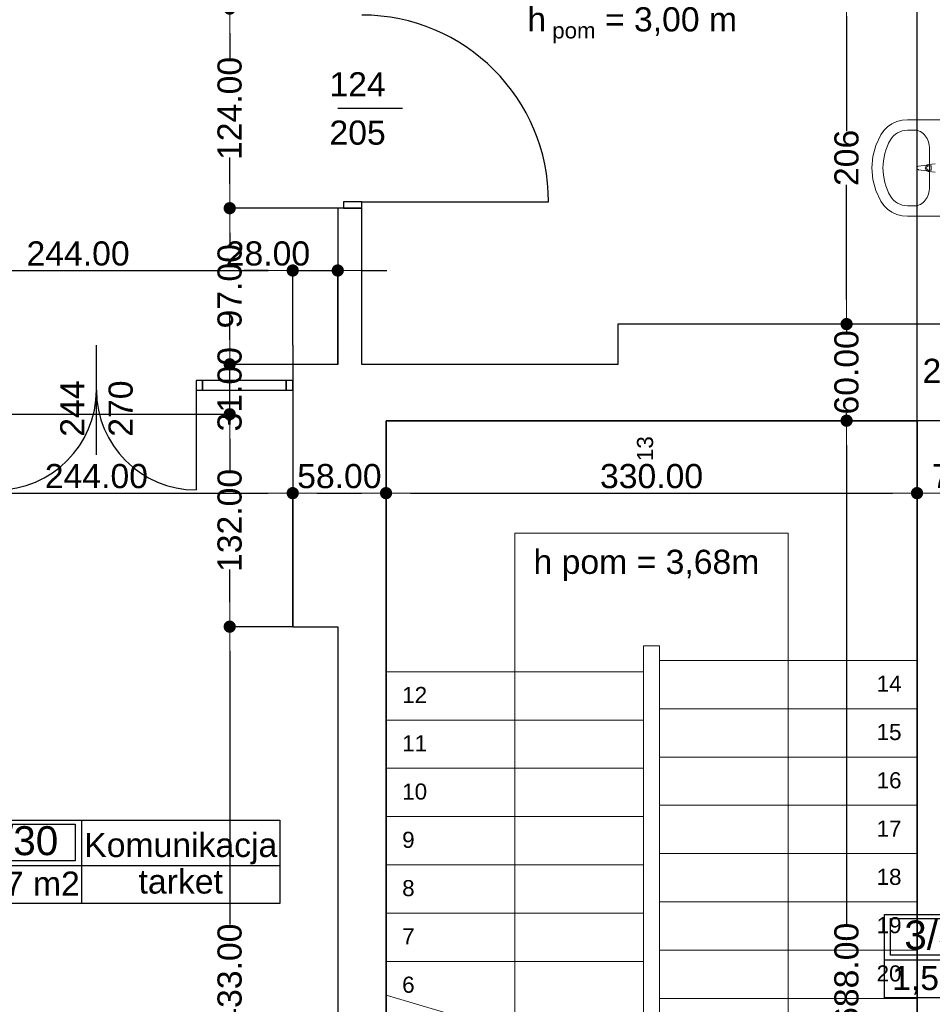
# Model space of a CAD drawing. Header units: millimetres. Extents: x -175445 to -20415, y -559200 to 231527.
# Tile 195 of 256: x -101028 to -95356, y -101073 to -94955. Entities that reach past the tile are written whole.
import ezdxf
from ezdxf.enums import TextEntityAlignment as Align

# ---------------------------------------------------------------- set-up
doc = ezdxf.new("R2010")
doc.units = ezdxf.units.MM
doc.header["$MEASUREMENT"] = 0
for name, color, linetype in [('Drzwi', 7, 'Continuous'), ('Obiekt', 7, 'Continuous'), ('Strefa', 7, 'Continuous'), ('Strop', 7, 'Continuous'), ('Słup', 7, 'Continuous'), ('Tekst', 7, 'Continuous'), ('Wymiary', 63, 'Continuous'), ('Ściana', 7, 'Continuous')]:
    doc.layers.add(name, color=color, linetype=linetype)
doc.styles.add('Arial', font='txt')
doc.styles.add('Times new roman', font='txt')
doc.dimstyles.new('GENERATED_STYLE__1', dxfattribs={"dimtxt": 150, "dimasz": 152, "dimexe": 0.18, "dimexo": 0, "dimgap": 0.09, "dimtad": 1, "dimtih": 1, "dimtoh": 1, "dimlfac": 0.1, "dimzin": 0, "dimdsep": 46, "dimtxsty": 'Arial', "dimblk": 'ARROWHEAD_11', "dimblk1": 'ARROWHEAD_11', "dimblk2": 'ARROWHEAD_11', "dimcen": 0.09, "dimclrd": 114, "dimclre": 114, "dimclrt": 114, "dimazin": 0, "dimtfac": 1, "dimtdec": 4, "dimtmove": 0, "dimatfit": 3, "dimfxl": 1, "dimtolj": 1, "dimtzin": 0, "dimarcsym": 0})
doc.dimstyles.new('GENERATED_STYLE__3', dxfattribs={"dimtxt": 150, "dimasz": 152, "dimexe": 0.18, "dimexo": 0, "dimgap": 0.09, "dimtad": 1, "dimlfac": 0.1, "dimzin": 0, "dimdsep": 46, "dimtxsty": 'Arial', "dimblk": 'ARROWHEAD_11', "dimblk1": 'ARROWHEAD_11', "dimblk2": 'ARROWHEAD_11', "dimcen": 0.09, "dimclrd": 114, "dimclre": 114, "dimclrt": 114, "dimazin": 0, "dimtfac": 1, "dimtdec": 4, "dimtmove": 2, "dimatfit": 3, "dimfxl": 1, "dimtolj": 1, "dimtzin": 0, "dimarcsym": 0})

# ---------------------------------------------------------------- blocks, each defined once
blk = doc.blocks.new('Komunikacja_3_30_32', base_point=(-94950.1, 28704.7))
at = {"layer": 'Strefa'}
for p, q in [((-95729.2, 28987.5), (-93717.5, 28987.5)), ((-95729.2, 28469), (-95729.2, 28987.5)), ((-95690.2, 28961.6), (-94989.1, 28961.6)), ((-95690.2, 28735.3), (-95690.2, 28961.6)), ((-94989.1, 28961.6), (-94989.1, 28735.3)), ((-94950.1, 28987.5), (-94950.1, 28469)), ((-93717.5, 28987.5), (-93717.5, 28469)), ((-95729.2, 28704.7), (-93717.5, 28704.7)), ((-94989.1, 28735.3), (-95690.2, 28735.3)), ((-93717.5, 28469), (-95729.2, 28469))]:
    blk.add_line(p, q, dxfattribs=at)
at = {"layer": 'Strefa', "style": 'Arial'}
for tag, height, p in [('ROOM_NUMBER', 180, (-95339.7, 28859.6)), ('ROOM_NAME', 150, (-94333.8, 28833.1)), ('floor_f', 150, (-94333.8, 28606)), ('ROOM_CALC_AREA', 150, (-95339.7, 28592.6))]:
    blk.add_attdef(tag, text='', height=height, dxfattribs=at).set_placement(p, align=Align.MIDDLE_CENTER)
blk = doc.blocks.new('WC_3_87_88', base_point=(-89225.5, 28118.7))
at = {"layer": 'Strefa'}
for p, q in [((-89959.5, 28401.5), (-88017.3, 28401.5)), ((-89959.5, 27882.9), (-89959.5, 28401.5)), ((-89225.5, 28401.5), (-89225.5, 27882.9)), ((-88017.3, 28401.5), (-88017.3, 27882.9)), ((-89922.8, 28375.6), (-89262.2, 28375.6)), ((-89922.8, 28149.3), (-89922.8, 28375.6)), ((-89262.2, 28375.6), (-89262.2, 28149.3)), ((-89262.2, 28149.3), (-89922.8, 28149.3)), ((-89959.5, 28118.7), (-88017.3, 28118.7)), ((-88017.3, 27882.9), (-89959.5, 27882.9))]:
    blk.add_line(p, q, dxfattribs=at)
at = {"layer": 'Strefa', "style": 'Arial'}
for tag, height, p in [('ROOM_NUMBER', 180, (-89592.5, 28273.5)), ('ROOM_NAME', 150, (-88621.4, 28267.4)), ('ROOM_CALC_AREA', 150, (-89592.5, 28006.6)), ('floor_f', 150, (-88621.4, 27999.6))]:
    blk.add_attdef(tag, text='', height=height, dxfattribs=at).set_placement(p, align=Align.MIDDLE_CENTER)
blk = doc.blocks.new('ARROWHEAD_11')
at = {"color": 0, "linetype": 'Continuous', "lineweight": 0}
blk.add_line((0, 0), (-1, 0), dxfattribs=at)
at = {"color": 0, "linetype": 'Continuous', "lineweight": 0, "const_width": 0.25, "flags": 128}
blk.add_lwpolyline([(-0.125, 0, 1), (0.125, 0, 1)], format="xyb", close=True, dxfattribs=at)
blk = doc.blocks.new('*D3331')
at = {"layer": 'Defpoints', "color": 0}
for p in [(-94740.7, -97243.1), (-95000.7, -97526.6), (-94740.7, -97526.6)]:
    blk.add_point(p, dxfattribs=at)
at = {"layer": 'Wymiary', "color": 114, "lineweight": -2}
for p, q in [((-95152.7, -97243.1), (-95304.7, -97243.1)), ((-95000.7, -97526.6), (-95000.7, -97242.9)), ((-95000.7, -97243.1), (-94740.7, -97243.1)), ((-94740.7, -97526.6), (-94740.7, -97242.9)), ((-94588.7, -97243.1), (-94436.7, -97243.1))]:
    blk.add_line(p, q, dxfattribs=at)
at = {"layer": 'Wymiary', "color": 114, "lineweight": -2, "xscale": 152, "yscale": 152, "zscale": 152}
blk.add_blockref('ARROWHEAD_11', (-95000.7, -97243.1), dxfattribs=at)
at = {"layer": 'Wymiary', "color": 114, "lineweight": -2, "xscale": 152, "yscale": 152, "zscale": 152, "rotation": 180}
blk.add_blockref('ARROWHEAD_11', (-94740.7, -97243.1), dxfattribs=at)
at = {"layer": 'Wymiary', "color": 114, "lineweight": 13, "insert": (-95154.6, -97138.1), "char_height": 150, "attachment_point": 5, "style": 'Arial'}
blk.add_mtext('\\A1;26.00', dxfattribs=at)
blk = doc.blocks.new('*D3335')
at = {"layer": 'Defpoints', "color": 0}
for p in [(-95888.6, -97446.6), (-95250.7, -97446.6), (-95450.7, -104326.6)]:
    blk.add_point(p, dxfattribs=at)
at = {"layer": 'Wymiary', "color": 114, "lineweight": -2}
for p, q in [((-95250.7, -97446.6), (-95888.8, -97446.6)), ((-95888.6, -97598.6), (-95888.6, -100575)), ((-95888.6, -104174.6), (-95888.6, -101198.2)), ((-95450.7, -104326.6), (-95888.8, -104326.6))]:
    blk.add_line(p, q, dxfattribs=at)
at = {"layer": 'Wymiary', "color": 114, "lineweight": -2, "xscale": 152, "yscale": 152, "zscale": 152}
for p, rotation in [((-95888.6, -97446.6), 90), ((-95888.6, -104326.6), 270)]:
    blk.add_blockref('ARROWHEAD_11', p, dxfattribs=dict(at, rotation=rotation))
at = {"layer": 'Wymiary', "color": 114, "lineweight": 13, "insert": (-95888.6, -100886.6), "char_height": 150, "attachment_point": 5, "rotation": 90, "style": 'Arial'}
blk.add_mtext('\\A1;688.00', dxfattribs=at)
blk = doc.blocks.new('*D3336')
at = {"layer": 'Defpoints', "color": 0}
for p in [(-95888.6, -96846.6), (-95250.7, -96846.6), (-95250.7, -97446.6)]:
    blk.add_point(p, dxfattribs=at)
at = {"layer": 'Wymiary', "color": 114, "lineweight": -2}
for p, q in [((-95888.6, -96694.6), (-95888.6, -96542.6)), ((-95250.7, -96846.6), (-95888.8, -96846.6)), ((-95888.6, -96846.6), (-95888.6, -96893.3)), ((-95250.7, -97446.6), (-95888.8, -97446.6)), ((-95888.6, -97446.6), (-95888.6, -97399.9)), ((-95888.6, -97598.6), (-95888.6, -97750.6))]:
    blk.add_line(p, q, dxfattribs=at)
at = {"layer": 'Wymiary', "color": 114, "lineweight": -2, "xscale": 152, "yscale": 152, "zscale": 152}
for p, rotation in [((-95888.6, -96846.6), 270), ((-95888.6, -97446.6), 90)]:
    blk.add_blockref('ARROWHEAD_11', p, dxfattribs=dict(at, rotation=rotation))
at = {"layer": 'Wymiary', "color": 114, "lineweight": 13, "insert": (-95888.6, -97146.6), "char_height": 150, "attachment_point": 5, "rotation": 90, "style": 'Arial'}
blk.add_mtext('\\A1;60.00', dxfattribs=at)
blk = doc.blocks.new('*D3337')
at = {"layer": 'Defpoints', "color": 0}
for p in [(-95888.6, -94781.4), (-95520.7, -94781.4), (-95250.7, -96846.6)]:
    blk.add_point(p, dxfattribs=at)
at = {"layer": 'Wymiary', "color": 114, "lineweight": -2}
for p, q in [((-95520.7, -94781.4), (-95888.8, -94781.4)), ((-95888.6, -94933.4), (-95888.6, -95647)), ((-95888.6, -96694.6), (-95888.6, -95981)), ((-95250.7, -96846.6), (-95888.8, -96846.6))]:
    blk.add_line(p, q, dxfattribs=at)
at = {"layer": 'Wymiary', "color": 114, "lineweight": -2, "xscale": 152, "yscale": 152, "zscale": 152}
for p, rotation in [((-95888.6, -94781.4), 90), ((-95888.6, -96846.6), 270)]:
    blk.add_blockref('ARROWHEAD_11', p, dxfattribs=dict(at, rotation=rotation))
at = {"layer": 'Wymiary', "color": 114, "lineweight": 13, "insert": (-95888.6, -95814), "char_height": 150, "attachment_point": 5, "rotation": 90, "style": 'Arial'}
blk.add_mtext('\\A1;206', dxfattribs=at)
blk = doc.blocks.new('*D3342')
at = {"layer": 'Defpoints', "color": 0}
for p in [(-99722.3, -98726.6), (-99330.7, -98726.6), (-99050.7, -103056.6)]:
    blk.add_point(p, dxfattribs=at)
at = {"layer": 'Wymiary', "color": 114, "lineweight": -2}
for p, q in [((-99330.7, -98726.6), (-99722.5, -98726.6)), ((-99722.3, -98878.6), (-99722.3, -100577.4)), ((-99722.3, -102904.6), (-99722.3, -101205.8)), ((-99050.7, -103056.6), (-99722.5, -103056.6))]:
    blk.add_line(p, q, dxfattribs=at)
at = {"layer": 'Wymiary', "color": 114, "lineweight": -2, "xscale": 152, "yscale": 152, "zscale": 152}
for p, rotation in [((-99722.3, -98726.6), 90), ((-99722.3, -103056.6), 270)]:
    blk.add_blockref('ARROWHEAD_11', p, dxfattribs=dict(at, rotation=rotation))
at = {"layer": 'Wymiary', "color": 114, "lineweight": 13, "insert": (-99722.3, -100891.6), "char_height": 150, "attachment_point": 5, "rotation": 90, "style": 'Arial'}
blk.add_mtext('\\A1;433.00', dxfattribs=at)
blk = doc.blocks.new('*D3343')
at = {"layer": 'Defpoints', "color": 0}
for p in [(-103190.7, -97406.6), (-99722.3, -97406.6), (-99330.7, -98726.6)]:
    blk.add_point(p, dxfattribs=at)
at = {"layer": 'Wymiary', "color": 114, "lineweight": -2}
for p, q in [((-103190.7, -97406.6), (-99722.1, -97406.6)), ((-99722.3, -97558.6), (-99722.3, -97762.5)), ((-99722.3, -98574.6), (-99722.3, -98370.7)), ((-99330.7, -98726.6), (-99722.5, -98726.6))]:
    blk.add_line(p, q, dxfattribs=at)
at = {"layer": 'Wymiary', "color": 114, "lineweight": -2, "xscale": 152, "yscale": 152, "zscale": 152}
for p, rotation in [((-99722.3, -97406.6), 90), ((-99722.3, -98726.6), 270)]:
    blk.add_blockref('ARROWHEAD_11', p, dxfattribs=dict(at, rotation=rotation))
at = {"layer": 'Wymiary', "color": 114, "lineweight": 13, "insert": (-99722.3, -98066.6), "char_height": 150, "attachment_point": 5, "rotation": 90, "style": 'Arial'}
blk.add_mtext('\\A1;132.00', dxfattribs=at)
blk = doc.blocks.new('*D3344')
at = {"layer": 'Defpoints', "color": 0}
for p in [(-99722.3, -97096.6), (-99050.7, -97096.6), (-103190.7, -97406.6)]:
    blk.add_point(p, dxfattribs=at)
at = {"layer": 'Wymiary', "color": 114, "lineweight": -2}
for p, q in [((-99722.3, -96944.6), (-99722.3, -96792.6)), ((-99050.7, -97096.6), (-99722.5, -97096.6)), ((-99722.3, -97406.6), (-99722.3, -97096.6)), ((-103190.7, -97406.6), (-99722.1, -97406.6)), ((-99722.3, -97558.6), (-99722.3, -97710.6))]:
    blk.add_line(p, q, dxfattribs=at)
at = {"layer": 'Wymiary', "color": 114, "lineweight": -2, "xscale": 152, "yscale": 152, "zscale": 152}
for p, rotation in [((-99722.3, -97096.6), 270), ((-99722.3, -97406.6), 90)]:
    blk.add_blockref('ARROWHEAD_11', p, dxfattribs=dict(at, rotation=rotation))
at = {"layer": 'Wymiary', "color": 114, "lineweight": 13, "insert": (-99722.3, -97251.6), "char_height": 150, "attachment_point": 5, "rotation": 90, "style": 'Arial'}
blk.add_mtext('\\A1;31.00', dxfattribs=at)
blk = doc.blocks.new('*D3345')
at = {"layer": 'Defpoints', "color": 0}
for p in [(-99722.3, -96126.6), (-99050.7, -96126.6), (-99050.7, -97096.6)]:
    blk.add_point(p, dxfattribs=at)
at = {"layer": 'Wymiary', "color": 114, "lineweight": -2}
for p, q in [((-99050.7, -96126.6), (-99722.5, -96126.6)), ((-99722.3, -96278.6), (-99722.3, -96358.7)), ((-99722.3, -96944.6), (-99722.3, -96864.5)), ((-99050.7, -97096.6), (-99722.5, -97096.6))]:
    blk.add_line(p, q, dxfattribs=at)
at = {"layer": 'Wymiary', "color": 114, "lineweight": -2, "xscale": 152, "yscale": 152, "zscale": 152}
for p, rotation in [((-99722.3, -96126.6), 90), ((-99722.3, -97096.6), 270)]:
    blk.add_blockref('ARROWHEAD_11', p, dxfattribs=dict(at, rotation=rotation))
at = {"layer": 'Wymiary', "color": 114, "lineweight": 13, "insert": (-99722.3, -96611.6), "char_height": 150, "attachment_point": 5, "rotation": 90, "style": 'Arial'}
blk.add_mtext('\\A1;97.00', dxfattribs=at)
blk = doc.blocks.new('*D3346')
at = {"layer": 'Defpoints', "color": 0}
for p in [(-99722.3, -94886.6), (-99050.7, -94886.6), (-99050.7, -96126.6)]:
    blk.add_point(p, dxfattribs=at)
at = {"layer": 'Wymiary', "color": 114, "lineweight": -2}
for p, q in [((-99050.7, -94886.6), (-99722.5, -94886.6)), ((-99722.3, -95038.6), (-99722.3, -95202.5)), ((-99722.3, -95974.6), (-99722.3, -95810.8)), ((-99050.7, -96126.6), (-99722.5, -96126.6))]:
    blk.add_line(p, q, dxfattribs=at)
at = {"layer": 'Wymiary', "color": 114, "lineweight": -2, "xscale": 152, "yscale": 152, "zscale": 152}
for p, rotation in [((-99722.3, -94886.6), 90), ((-99722.3, -96126.6), 270)]:
    blk.add_blockref('ARROWHEAD_11', p, dxfattribs=dict(at, rotation=rotation))
at = {"layer": 'Wymiary', "color": 114, "lineweight": 13, "insert": (-99722.3, -95506.6), "char_height": 150, "attachment_point": 5, "rotation": 90, "style": 'Arial'}
blk.add_mtext('\\A1;124.00', dxfattribs=at)
blk = doc.blocks.new('*D3488')
at = {"layer": 'Defpoints', "color": 0}
for p in [(-101780.7, -91776.6), (-95450.7, -94306), (-95450.7, -100891.6)]:
    blk.add_point(p, dxfattribs=at)
at = {"layer": 'Wymiary', "color": 114, "lineweight": -2}
for p, q in [((-101780.7, -91776.6), (-101780.7, -94306.2)), ((-101628.7, -94306), (-95602.7, -94306)), ((-95450.7, -100891.6), (-95450.7, -94305.8))]:
    blk.add_line(p, q, dxfattribs=at)
at = {"layer": 'Wymiary', "color": 114, "lineweight": -2, "xscale": 152, "yscale": 152, "zscale": 152, "rotation": 180}
blk.add_blockref('ARROWHEAD_11', (-101780.7, -94306), dxfattribs=at)
at = {"layer": 'Wymiary', "color": 114, "lineweight": -2, "xscale": 152, "yscale": 152, "zscale": 152}
blk.add_blockref('ARROWHEAD_11', (-95450.7, -94306), dxfattribs=at)
at = {"layer": 'Wymiary', "color": 114, "lineweight": 13, "insert": (-98729.6, -94201), "char_height": 150, "attachment_point": 5, "style": 'Arial'}
blk.add_mtext('\\A1;633.00', dxfattribs=at)
blk = doc.blocks.new('*D3489')
at = {"layer": 'Defpoints', "color": 0}
for p in [(-95200.7, -94306), (-95450.7, -100891.6), (-95200.7, -100891.6)]:
    blk.add_point(p, dxfattribs=at)
at = {"layer": 'Wymiary', "color": 114, "lineweight": -2}
for p, q in [((-95602.7, -94306), (-95754.7, -94306)), ((-95450.7, -100891.6), (-95450.7, -94305.8)), ((-95450.7, -94306), (-95200.7, -94306)), ((-95200.7, -100891.6), (-95200.7, -94305.8)), ((-95048.7, -94306), (-94896.7, -94306))]:
    blk.add_line(p, q, dxfattribs=at)
at = {"layer": 'Wymiary', "color": 114, "lineweight": -2, "xscale": 152, "yscale": 152, "zscale": 152}
blk.add_blockref('ARROWHEAD_11', (-95450.7, -94306), dxfattribs=at)
at = {"layer": 'Wymiary', "color": 114, "lineweight": -2, "xscale": 152, "yscale": 152, "zscale": 152, "rotation": 180}
blk.add_blockref('ARROWHEAD_11', (-95200.7, -94306), dxfattribs=at)
at = {"layer": 'Wymiary', "color": 114, "lineweight": 13, "insert": (-95604.6, -94201), "char_height": 150, "attachment_point": 5, "style": 'Arial'}
blk.add_mtext('\\A1;25.00', dxfattribs=at)
blk = doc.blocks.new('*D3601')
at = {"layer": 'Defpoints', "color": 0}
for p in [(-99330.7, -96513.6), (-101770.7, -96976.6), (-99330.7, -96976.6)]:
    blk.add_point(p, dxfattribs=at)
at = {"layer": 'Wymiary', "color": 114, "lineweight": -2}
for p, q in [((-101770.7, -96976.6), (-101770.7, -96513.5)), ((-101618.7, -96513.6), (-99482.7, -96513.6)), ((-99330.7, -96976.6), (-99330.7, -96513.5))]:
    blk.add_line(p, q, dxfattribs=at)
at = {"layer": 'Wymiary', "color": 114, "lineweight": -2, "xscale": 152, "yscale": 152, "zscale": 152, "rotation": 180}
blk.add_blockref('ARROWHEAD_11', (-101770.7, -96513.6), dxfattribs=at)
at = {"layer": 'Wymiary', "color": 114, "lineweight": -2, "xscale": 152, "yscale": 152, "zscale": 152}
blk.add_blockref('ARROWHEAD_11', (-99330.7, -96513.6), dxfattribs=at)
at = {"layer": 'Wymiary', "color": 114, "lineweight": 13, "insert": (-100664.6, -96408.6), "char_height": 150, "attachment_point": 5, "style": 'Arial'}
blk.add_mtext('\\A1;244.00', dxfattribs=at)
blk = doc.blocks.new('*D3602')
at = {"layer": 'Defpoints', "color": 0}
for p in [(-99050.7, -96513.6), (-99330.7, -96976.6), (-99050.7, -97096.6)]:
    blk.add_point(p, dxfattribs=at)
at = {"layer": 'Wymiary', "color": 114, "lineweight": -2}
for p, q in [((-99482.7, -96513.6), (-99634.7, -96513.6)), ((-99330.7, -96976.6), (-99330.7, -96513.5)), ((-99330.7, -96513.6), (-99050.7, -96513.6)), ((-99050.7, -97096.6), (-99050.7, -96513.5)), ((-98898.7, -96513.6), (-98746.7, -96513.6))]:
    blk.add_line(p, q, dxfattribs=at)
at = {"layer": 'Wymiary', "color": 114, "lineweight": -2, "xscale": 152, "yscale": 152, "zscale": 152}
blk.add_blockref('ARROWHEAD_11', (-99330.7, -96513.6), dxfattribs=at)
at = {"layer": 'Wymiary', "color": 114, "lineweight": -2, "xscale": 152, "yscale": 152, "zscale": 152, "rotation": 180}
blk.add_blockref('ARROWHEAD_11', (-99050.7, -96513.6), dxfattribs=at)
at = {"layer": 'Wymiary', "color": 114, "lineweight": 13, "insert": (-99484.6, -96408.6), "char_height": 150, "attachment_point": 5, "style": 'Arial'}
blk.add_mtext('\\A1;28.00', dxfattribs=at)
blk = doc.blocks.new('*D3657')
at = {"layer": 'Defpoints', "color": 0}
for p in [(-101770.7, -97406.6), (-99330.7, -97896.9), (-99330.7, -98726.6)]:
    blk.add_point(p, dxfattribs=at)
at = {"layer": 'Wymiary', "color": 114, "lineweight": -2}
for p, q in [((-101770.7, -97406.6), (-101770.7, -97897.1)), ((-101618.7, -97896.9), (-99482.7, -97896.9)), ((-99330.7, -98726.6), (-99330.7, -97896.7))]:
    blk.add_line(p, q, dxfattribs=at)
at = {"layer": 'Wymiary', "color": 114, "lineweight": -2, "xscale": 152, "yscale": 152, "zscale": 152, "rotation": 180}
blk.add_blockref('ARROWHEAD_11', (-101770.7, -97896.9), dxfattribs=at)
at = {"layer": 'Wymiary', "color": 114, "lineweight": -2, "xscale": 152, "yscale": 152, "zscale": 152}
blk.add_blockref('ARROWHEAD_11', (-99330.7, -97896.9), dxfattribs=at)
at = {"layer": 'Wymiary', "color": 114, "lineweight": 13, "insert": (-100550.7, -97791.9), "char_height": 150, "attachment_point": 5, "style": 'Arial'}
blk.add_mtext('\\A1;244.00', dxfattribs=at)
blk = doc.blocks.new('*D3658')
at = {"layer": 'Defpoints', "color": 0}
for p in [(-98750.7, -97446.6), (-98750.7, -97896.9), (-99330.7, -98726.6)]:
    blk.add_point(p, dxfattribs=at)
at = {"layer": 'Wymiary', "color": 114, "lineweight": -2}
for p, q in [((-98750.7, -97446.6), (-98750.7, -97897.1)), ((-99330.7, -98726.6), (-99330.7, -97896.7)), ((-99178.7, -97896.9), (-98902.7, -97896.9))]:
    blk.add_line(p, q, dxfattribs=at)
at = {"layer": 'Wymiary', "color": 114, "lineweight": -2, "xscale": 152, "yscale": 152, "zscale": 152, "rotation": 180}
blk.add_blockref('ARROWHEAD_11', (-99330.7, -97896.9), dxfattribs=at)
at = {"layer": 'Wymiary', "color": 114, "lineweight": -2, "xscale": 152, "yscale": 152, "zscale": 152}
blk.add_blockref('ARROWHEAD_11', (-98750.7, -97896.9), dxfattribs=at)
at = {"layer": 'Wymiary', "color": 114, "lineweight": 13, "insert": (-99040.7, -97791.9), "char_height": 150, "attachment_point": 5, "style": 'Arial'}
blk.add_mtext('\\A1;58.00', dxfattribs=at)
blk = doc.blocks.new('*D3659')
at = {"layer": 'Defpoints', "color": 0}
for p in [(-98750.7, -97446.6), (-95450.7, -97896.9), (-95450.7, -100891.6)]:
    blk.add_point(p, dxfattribs=at)
at = {"layer": 'Wymiary', "color": 114, "lineweight": -2}
for p, q in [((-98750.7, -97446.6), (-98750.7, -97897.1)), ((-98598.7, -97896.9), (-95602.7, -97896.9)), ((-95450.7, -100891.6), (-95450.7, -97896.7))]:
    blk.add_line(p, q, dxfattribs=at)
at = {"layer": 'Wymiary', "color": 114, "lineweight": -2, "xscale": 152, "yscale": 152, "zscale": 152, "rotation": 180}
blk.add_blockref('ARROWHEAD_11', (-98750.7, -97896.9), dxfattribs=at)
at = {"layer": 'Wymiary', "color": 114, "lineweight": -2, "xscale": 152, "yscale": 152, "zscale": 152}
blk.add_blockref('ARROWHEAD_11', (-95450.7, -97896.9), dxfattribs=at)
at = {"layer": 'Wymiary', "color": 114, "lineweight": 13, "insert": (-97100.7, -97791.9), "char_height": 150, "attachment_point": 5, "style": 'Arial'}
blk.add_mtext('\\A1;330.00', dxfattribs=at)
blk = doc.blocks.new('*D3660')
at = {"layer": 'Defpoints', "color": 0}
for p in [(-94740.7, -97896.9), (-94740.7, -99481.6), (-95450.7, -100891.6)]:
    blk.add_point(p, dxfattribs=at)
at = {"layer": 'Wymiary', "color": 114, "lineweight": -2}
for p, q in [((-95450.7, -100891.6), (-95450.7, -97896.7)), ((-95298.7, -97896.9), (-94892.7, -97896.9)), ((-94740.7, -99481.6), (-94740.7, -97896.7))]:
    blk.add_line(p, q, dxfattribs=at)
at = {"layer": 'Wymiary', "color": 114, "lineweight": -2, "xscale": 152, "yscale": 152, "zscale": 152, "rotation": 180}
blk.add_blockref('ARROWHEAD_11', (-95450.7, -97896.9), dxfattribs=at)
at = {"layer": 'Wymiary', "color": 114, "lineweight": -2, "xscale": 152, "yscale": 152, "zscale": 152}
blk.add_blockref('ARROWHEAD_11', (-94740.7, -97896.9), dxfattribs=at)
at = {"layer": 'Wymiary', "color": 114, "lineweight": 13, "insert": (-95095.7, -97791.9), "char_height": 150, "attachment_point": 5, "style": 'Arial'}
blk.add_mtext('\\A1;71.00', dxfattribs=at)

msp = doc.modelspace()

# ---------------------------------------------------------------- linework, layer by layer
at = {"layer": 'Drzwi'}
for p, q in [((-98900.722, -96086.62), (-99015.722, -96086.62)), ((-99015.722, -96086.62), (-99015.722, -96126.62)), ((-98900.722, -96126.62), (-98900.722, -96086.62)), ((-98900.722, -96086.62), (-97740.722, -96086.62)), ((-99015.722, -96126.62), (-98900.722, -96126.62)), ((-98900.722, -96126.62), (-99015.722, -96126.62)), ((-99890.722, -97196.604), (-99930.722, -97196.604)), ((-99930.722, -97196.604), (-99930.722, -97256.604)), ((-99370.722, -97196.604), (-99890.722, -97196.604)), ((-99890.722, -97196.604), (-99890.722, -97256.604)), ((-99890.722, -97256.604), (-99890.722, -97196.604)), ((-99370.722, -97256.604), (-99370.722, -97196.604)), ((-99330.722, -97196.604), (-99370.722, -97196.604)), ((-99370.722, -97196.604), (-99370.722, -97256.604)), ((-99330.722, -97256.604), (-99330.722, -97196.604)), ((-99330.722, -97196.604), (-99330.722, -97256.604)), ((-99930.722, -97256.604), (-99890.722, -97256.604)), ((-99930.722, -97256.604), (-99930.722, -97876.604)), ((-99890.722, -97256.604), (-99370.722, -97256.604)), ((-99370.722, -97256.604), (-99330.722, -97256.604))]:
    msp.add_line(p, q, dxfattribs=at)
for centre, radius, start, end in [((-98900.722, -96086.62), 1160, 0, 90), ((-101170.722, -97256.604), 620, 270, 0), ((-99930.722, -97256.604), 620, 180, 270)]:
    msp.add_arc(centre, radius, start, end, dxfattribs=at)
at = {"layer": 'Obiekt'}
for p, q in [((-98649.344, -95506.62), (-99050.722, -95506.62)), ((-100550.722, -97657.983), (-100550.722, -96976.604))]:
    msp.add_line(p, q, dxfattribs=at)
at = {"layer": 'Obiekt', "color": 8, "lineweight": 5}
for p, q in [((-95606.742, -95602.119), (-95634.169, -95621.108)), ((-95576.219, -95588.105), (-95606.742, -95602.119)), ((-95543.575, -95579.513), (-95576.219, -95588.105)), ((-95509.853, -95576.618), (-95543.575, -95579.513)), ((-95280.762, -95576.618), (-95509.853, -95576.618)), ((-95676.353, -95671.444), (-95706.294, -95736.636)), ((-95657.622, -95644.465), (-95676.353, -95671.444)), ((-95634.169, -95621.108), (-95657.622, -95644.465)), ((-95464.035, -95641.835), (-95509.853, -95641.835)), ((-95706.294, -95736.636), (-95724.593, -95805.656)), ((-95373.08, -95995.444), (-95373.08, -95757.792)), ((-95724.593, -95805.656), (-95730.749, -95876.618)), ((-95389.546, -95858.888), (-95442.48, -95865.518)), ((-95338.08, -95851.618), (-95380.033, -95855.618)), ((-95377.861, -95863.018), (-95362.991, -95863.018)), ((-95362.991, -95863.018), (-95362.991, -95890.218)), ((-95730.749, -95876.618), (-95724.593, -95947.579)), ((-95442.48, -95887.718), (-95389.546, -95894.347)), ((-95380.033, -95897.618), (-95338.08, -95901.618)), ((-95362.991, -95890.218), (-95377.861, -95890.218)), ((-95724.593, -95947.579), (-95706.294, -96016.6)), ((-95706.294, -96016.6), (-95676.353, -96081.792)), ((-95676.353, -96081.792), (-95657.622, -96108.77)), ((-95657.622, -96108.77), (-95634.169, -96132.127)), ((-95634.169, -96132.127), (-95606.742, -96151.116)), ((-95606.742, -96151.116), (-95576.219, -96165.131)), ((-95576.219, -96165.131), (-95543.575, -96173.723)), ((-95464.035, -96111.4), (-95509.853, -96111.4)), ((-95543.575, -96173.723), (-95509.853, -96176.618)), ((-95509.853, -96176.618), (-95280.762, -96176.618))]:
    msp.add_line(p, q, dxfattribs=at)
at = {"layer": 'Obiekt', "color": 252, "lineweight": 20}
for p, q in [((-98750.722, -101016.604), (-98750.722, -97446.604)), ((-98750.722, -97446.604), (-95450.722, -97446.604)), ((-95450.722, -97446.604), (-95450.722, -102536.604)), ((-97950.722, -101251.604), (-97950.722, -98146.604)), ((-97950.722, -98146.604), (-96250.722, -98146.604)), ((-96250.722, -98146.604), (-96250.722, -102536.604)), ((-97150.722, -101486.604), (-97150.722, -98846.604)), ((-97150.722, -98846.604), (-97050.722, -98846.604)), ((-97050.722, -98846.604), (-97050.722, -102536.604)), ((-95450.722, -98936.604), (-97050.722, -98936.604)), ((-98750.722, -99006.604), (-97150.722, -99006.604)), ((-95450.722, -99236.604), (-97050.722, -99236.604)), ((-98750.722, -99306.604), (-97150.722, -99306.604)), ((-95450.722, -99536.604), (-97050.722, -99536.604)), ((-98750.722, -99606.604), (-97150.722, -99606.604)), ((-95450.722, -99836.604), (-97050.722, -99836.604)), ((-98750.722, -99906.604), (-97150.722, -99906.604)), ((-95450.722, -100136.604), (-97050.722, -100136.604)), ((-98750.722, -100206.604), (-97150.722, -100206.604)), ((-95450.722, -100436.604), (-97050.722, -100436.604)), ((-98750.722, -100506.604), (-97150.722, -100506.604)), ((-95450.722, -100736.604), (-97050.722, -100736.604)), ((-98750.722, -100806.604), (-97150.722, -100806.604)), ((-98750.722, -101016.604), (-97150.722, -101486.604)), ((-95450.722, -101036.604), (-97050.722, -101036.604))]:
    msp.add_line(p, q, dxfattribs=at)
at = {"layer": 'Obiekt', "color": 8, "lineweight": 5}
for centre, radius, start, end in [((-95378.133, -95876.618), 21.086, 122.7710254, 237.2289746), ((-95377.861, -95876.618), 13.6, 90, 270), ((-95378.133, -95876.618), 21.086, 95.1696072, 122.7710254), ((-95441.09, -95876.618), 11.187, 97.1389248, 262.8610752), ((-95378.133, -95876.618), 21.086, 237.2289746, 264.8303928)]:
    msp.add_arc(centre, radius, start, end, dxfattribs=at)
for centre, major_axis, ratio, start_param, end_param in [((-95509.853, -95757.766), (121.2, 0), 0.95652174, 1.57079633, 2.64461782), ((-95464.035, -95757.922), (0, 116.066), 0.78364566, 4.71238898, 6.28318531), ((-95280.762, -95876.618), (381.818, 0), 0.95652174, 2.64461781, 3.63856749), ((-95464.035, -95995.313), (0, 116.066), 0.78364566, 3.14159265, 4.71238898), ((-95509.853, -95995.47), (121.2, 0), 0.95652174, 3.63856748, 4.71238898)]:
    msp.add_ellipse(centre, major_axis=major_axis, ratio=ratio, start_param=start_param, end_param=end_param, dxfattribs=at)
for p in [(-95389.546, -95858.888), (-95442.48, -95887.718), (-95380.033, -95897.618)]:
    msp.add_point(p, dxfattribs=at)
at = {"layer": 'Strop', "flags": 128}
msp.add_lwpolyline([(-145950.766, -114276.565), (-102220.766, -114276.565), (-102220.766, -112869.769), (-102220.766, -112866.565), (-86970.765, -112866.565), (-80500.722, -112866.565), (-80500.722, -108356.645), (-73250.715, -108356.645), (-73250.715, -107080.605), (-73250.715, -105060.605), (-73250.715, -104443.284, 0.03196361), (-87766.262, -96042.647, 0.00052298), (-87996.035, -95934.358, 0.00198881), (-88871.874, -95526.952, 0.03139835), (-102840.651, -90213.64, 0.034913), (-120656.111, -86030.364), (-120656.106, -86030.333), (-120656.209, -86030.316, 0.0261473), (-131693.029, -84820.632), (-135966.978, -84618.624, 0.0060186)], format="xyb", dxfattribs=at)
msp.add_lwpolyline([(-95450.722, -102606.604), (-95450.722, -97446.604), (-98750.722, -97446.604), (-98750.722, -102606.604)], close=True, dxfattribs=at)
at = {"layer": 'Słup'}
for p, q in [((-97310.722, -96846.604), (-97310.722, -97096.604)), ((-95250.722, -96846.604), (-97310.722, -96846.604)), ((-99330.722, -97406.604), (-99330.722, -97446.604)), ((-99330.722, -97446.604), (-99330.722, -98726.604)), ((-99330.722, -98726.604), (-99050.722, -98726.604))]:
    msp.add_line(p, q, dxfattribs=at)
at = {"layer": 'Ściana'}
for p, q in [((-99015.722, -96126.62), (-99050.722, -96126.62)), ((-98900.722, -96126.62), (-99015.722, -96126.62)), ((-99330.722, -96976.604), (-99330.722, -97196.604)), ((-99330.722, -97196.604), (-99330.722, -97256.604)), ((-99330.722, -97256.604), (-99330.722, -97406.604))]:
    msp.add_line(p, q, dxfattribs=at)
at = {"layer": 'Ściana', "flags": 128}
for points in [[(-99050.722, -96126.62), (-99050.722, -97096.604)], [(-98900.722, -97096.604), (-98900.722, -96126.62)], [(-99050.722, -97096.604), (-99330.722, -97096.604)], [(-99330.722, -97096.604), (-99330.722, -97406.604)], [(-97310.722, -97096.604), (-98900.722, -97096.604)], [(-98750.722, -103056.604), (-98750.722, -97446.604)], [(-98750.722, -97446.604), (-95450.722, -97446.604)], [(-95450.722, -97446.604), (-95450.722, -103946.604)], [(-99050.722, -98726.604), (-99050.722, -103056.604)]]:
    msp.add_lwpolyline(points, dxfattribs=at)

# ---------------------------------------------------------------- block references
at = {"layer": 'Strefa'}
ref = msp.add_blockref('Komunikacja_3_30_32', (-100642.892, -100211.204), dxfattribs=at)
ref.add_attrib('ROOM_NAME', 'Komunikacja', dxfattribs={"color": 7, "height": 150, "style": 'Arial'}).set_placement((-100026.568, -100082.803), align=Align.MIDDLE_CENTER)
ref.add_attrib('ROOM_NUMBER', '3/30', dxfattribs={"color": 7, "height": 180, "style": 'Arial'}).set_placement((-101032.412, -100056.256), align=Align.MIDDLE_CENTER)
ref.add_attrib('ROOM_CALC_AREA', '24,7 m2', dxfattribs={"color": 7, "height": 150, "style": 'Arial'}).set_placement((-101032.412, -100323.257), align=Align.MIDDLE_CENTER)
ref.add_attrib('floor_f', 'tarket', dxfattribs={"color": 7, "height": 150, "style": 'Arial'}).set_placement((-100026.568, -100309.886), align=Align.MIDDLE_CENTER)
ref = msp.add_blockref('WC_3_87_88', (-94918.212, -100797.229), dxfattribs=at)
ref.add_attrib('ROOM_NAME', 'WC', dxfattribs={"color": 7, "height": 150, "style": 'Arial'}).set_placement((-94314.129, -100648.463), align=Align.MIDDLE_CENTER)
ref.add_attrib('ROOM_NUMBER', '3/87', dxfattribs={"color": 7, "height": 180, "style": 'Arial'}).set_placement((-95285.232, -100642.343), align=Align.MIDDLE_CENTER)
ref.add_attrib('ROOM_CALC_AREA', '1,5 m2', dxfattribs={"color": 7, "height": 150, "style": 'Arial'}).set_placement((-95285.232, -100909.283), align=Align.MIDDLE_CENTER)
ref.add_attrib('floor_f', 'płytki ceram.', dxfattribs={"color": 7, "height": 150, "style": 'Arial'}).set_placement((-94314.129, -100916.329), align=Align.MIDDLE_CENTER)

# ---------------------------------------------------------------- texts
at = {"layer": 'Obiekt', "char_height": 150, "attachment_point": 7, "style": 'Arial'}
for s, insert in [('\\A1;{\\fArial|b0|i0|c238|p38;124}', (-99102.383, -95431.619)), ('\\A1;{\\fArial|b0|i0|c238|p38;205}', (-99102.383, -95734.088))]:
    msp.add_mtext(s, dxfattribs=dict(at, insert=insert))
at = {"layer": 'Obiekt', "char_height": 150, "attachment_point": 7, "rotation": 90, "style": 'Arial'}
for s, insert in [('\\A1;{\\fArial|b0|i0|c238|p38;244}', (-100625.723, -97546.431)), ('\\A1;{\\fArial|b0|i0|c238|p38;270}', (-100323.254, -97546.431))]:
    msp.add_mtext(s, dxfattribs=dict(at, insert=insert))
at = {"layer": 'Obiekt', "color": 252, "lineweight": 20, "insert": (-97140.579, -97698.376), "char_height": 100, "attachment_point": 4, "rotation": 90, "style": 'Arial'}
msp.add_mtext('\\A1;{\\fArial|b0|i0|c238|p38;13}', dxfattribs=at)
at = {"layer": 'Obiekt', "color": 252, "lineweight": 20, "char_height": 100, "attachment_point": 4, "style": 'Arial'}
for s, insert in [('\\A1;{\\fArial|b0|i0|c238|p38;14}', (-95702.493, -99080.89)), ('\\A1;{\\fArial|b0|i0|c238|p38;12}', (-98650.722, -99150.89)), ('\\A1;{\\fArial|b0|i0|c238|p38;15}', (-95702.493, -99381.713)), ('\\A1;{\\fArial|b0|i0|c238|p38;11}', (-98650.722, -99450.89)), ('\\A1;{\\fArial|b0|i0|c238|p38;16}', (-95702.493, -99681.713)), ('\\A1;{\\fArial|b0|i0|c238|p38;10}', (-98650.722, -99751.713)), ('\\A1;{\\fArial|b0|i0|c238|p38;17}', (-95702.493, -99980.89)), ('\\A1;{\\fArial|b0|i0|c238|p38;9}', (-98650.722, -100051.713)), ('\\A1;{\\fArial|b0|i0|c238|p38;18}', (-95702.493, -100281.713)), ('\\A1;{\\fArial|b0|i0|c238|p38;8}', (-98650.722, -100351.713)), ('\\A1;{\\fArial|b0|i0|c238|p38;19}', (-95702.493, -100581.713)), ('\\A1;{\\fArial|b0|i0|c238|p38;7}', (-98650.722, -100650.89)), ('\\A1;{\\fArial|b0|i0|c238|p38;20}', (-95702.493, -100881.713)), ('\\A1;{\\fArial|b0|i0|c238|p38;6}', (-98650.722, -100951.713))]:
    msp.add_mtext(s, dxfattribs=dict(at, insert=insert))
at = {"layer": 'Tekst', "char_height": 150, "attachment_point": 2, "style": 'Times new roman'}
for s, insert in [('\\A1;{\\fArial|b0|i0|c0|p38;h\\fArial|b0|i0|c0|p38;\\A1{\\H.66x;\\S ^  pom;}\\fArial|b0|i0|c0|p38; = 3,00 m}', (-97221.055, -94834.312)), ('\\A1;{\\fArial|b0|i0|c0|p38;h pom = 3,68m}', (-97132.552, -98248.545))]:
    msp.add_mtext(s, dxfattribs=dict(at, insert=insert))

# ---------------------------------------------------------------- dimensions: what is measured, and where the dimension line sits
at = {"layer": 'Wymiary', "color": 114, "lineweight": 13}
for base, p1, p2, picture, middle in [((-95450.722, -94305.976), (-101780.722, -91776.604), (-95450.722, -100891.604), '*D3488', (-98729.551, -94200.976)), ((-95200.722, -94305.976), (-95450.722, -100891.604), (-95200.722, -100891.604), '*D3489', (-95604.551, -94200.976)), ((-99330.722, -96513.632), (-101770.722, -96976.604), (-99330.722, -96976.604), '*D3601', (-100664.551, -96408.632)), ((-99050.722, -96513.632), (-99330.722, -96976.604), (-99050.722, -97096.604), '*D3602', (-99484.551, -96408.632)), ((-94740.722, -97243.078), (-95000.722, -97526.604), (-94740.722, -97526.604), '*D3331', (-95154.551, -97138.078)), ((-99330.722, -97896.917), (-101770.722, -97406.604), (-99330.722, -98726.604), '*D3657', (-100550.722, -97791.917)), ((-98750.722, -97896.917), (-99330.722, -98726.604), (-98750.722, -97446.604), '*D3658', (-99040.722, -97791.917)), ((-95450.722, -97896.917), (-98750.722, -97446.604), (-95450.722, -100891.604), '*D3659', (-97100.722, -97791.917)), ((-94740.722, -97896.917), (-95450.722, -100891.604), (-94740.722, -99481.604), '*D3660', (-95095.722, -97791.917))]:
    dim = msp.add_linear_dim(base=base, p1=p1, p2=p2, dimstyle='GENERATED_STYLE__3', dxfattribs=at)
    dim.commit()
    dim.dimension.update_dxf_attribs({"geometry": picture, "text_midpoint": middle, "dimtype": 160})
dim = msp.add_linear_dim(base=(-95888.571, -94781.383), p1=(-95250.722, -96846.604), p2=(-95520.722, -94781.383), angle=90, text='206', dimstyle='GENERATED_STYLE__1', dxfattribs=at)
dim.commit()
dim.dimension.update_dxf_attribs({"geometry": '*D3337', "text_midpoint": (-95888.571, -95813.993), "dimtype": 160, "text_rotation": 90})
for base, p1, p2, picture, middle in [((-99722.312, -94886.62), (-99050.722, -96126.62), (-99050.722, -94886.62), '*D3346', (-99722.312, -95506.62)), ((-99722.312, -96126.62), (-99050.722, -97096.604), (-99050.722, -96126.62), '*D3345', (-99722.312, -96611.612)), ((-95888.571, -96846.604), (-95250.722, -97446.604), (-95250.722, -96846.604), '*D3336', (-95888.571, -97146.604)), ((-99722.312, -97096.604), (-103190.722, -97406.604), (-99050.722, -97096.604), '*D3344', (-99722.312, -97251.604)), ((-99722.312, -97406.604), (-99330.722, -98726.604), (-103190.722, -97406.604), '*D3343', (-99722.312, -98066.604)), ((-95888.571, -97446.604), (-95450.722, -104326.604), (-95250.722, -97446.604), '*D3335', (-95888.571, -100886.604)), ((-99722.312, -98726.604), (-99050.722, -103056.604), (-99330.722, -98726.604), '*D3342', (-99722.312, -100891.604))]:
    dim = msp.add_linear_dim(base=base, p1=p1, p2=p2, angle=90, dimstyle='GENERATED_STYLE__1', dxfattribs=at)
    dim.commit()
    dim.dimension.update_dxf_attribs({"geometry": picture, "text_midpoint": middle, "dimtype": 160, "text_rotation": 90})

doc.saveas('drawing.dxf')
